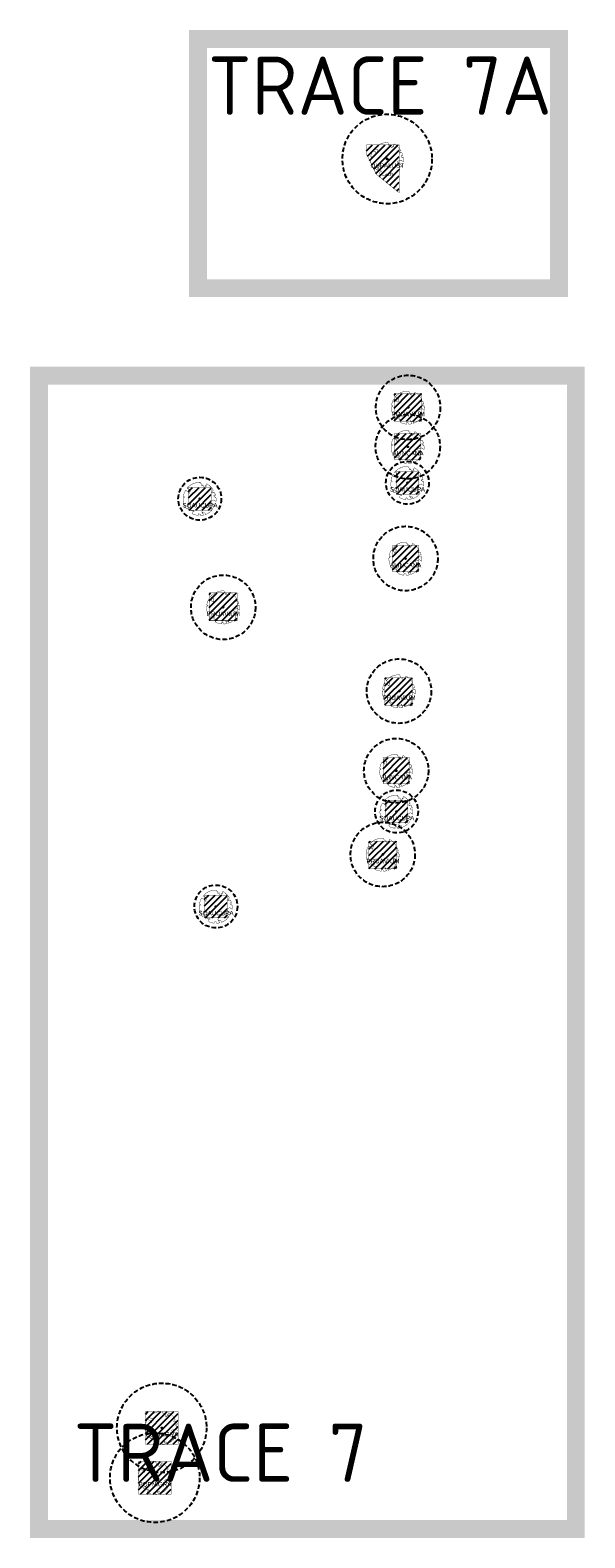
# Model space of a CAD drawing. Header units: metres. Extents: x 125971 to 135882, y 397879 to 402194.
# Tile 5 of 13: x 126306 to 126461, y 400078 to 400499. Entities that reach past the tile are written whole.
import ezdxf
from ezdxf.enums import TextEntityAlignment as Align

# ---------------------------------------------------------------- set-up
doc = ezdxf.new("R2010")
doc.units = ezdxf.units.M
doc.linetypes.add('DASHED', pattern=[0.75, 0.5, -0.25])
doc.linetypes.add('HIDDEN', pattern=[0.375, 0.25, -0.125])
for name, color, linetype in [('01-XX-XX-VIEWPORTS', 10, 'DASHED'), ('03_INR_BOMEN_GROOT', 74, 'Continuous'), ('03_INR_BOMEN_GROOT @ 1', 74, 'Continuous'), ('03_INR_BOMEN_GROOT_TEKST', 7, 'Continuous'), ('N-GV-GR-BOOMSPIELGEL-ALINCANA', 83, 'Continuous'), ('N-GV-GR-BOOMSPIELGEL-POPNIGRA', 83, 'Continuous'), ('N-GV-GR-BOOMSPIELGEL-PRUAVIUM', 83, 'Continuous'), ('N-GV-GR-BOOMSPIELGEL-QUPALUST', 83, 'Continuous'), ('N-GV-GR-BOOMSPIELGEL-SOAUCUPA', 83, 'Continuous'), ('N-GV-GR-GROEIPLAATS BOMEN', 32, 'Continuous'), ('N-GV-GR-GROEIPLAATS BOMEN-A', 32, 'Continuous')]:
    doc.layers.add(name, color=color, linetype=linetype)
doc.styles.add('M_1_1000_PS_2.5MM', font='arial.ttf', dxfattribs={"height": 2.5})
doc.styles.add('NLCS-ISO-M200-T25', font='NLCS-ISO.ttf', dxfattribs={"height": 0.5})

# ---------------------------------------------------------------- blocks, each defined once
blk = doc.blocks.new('INR_BOMEN_GROOT')
at = {"layer": '03_INR_BOMEN_GROOT', "const_width": 0.2}
blk.add_lwpolyline([(-0.79, -8.62), (-0.81, -8.64), (-0.82, -8.65), (-0.84, -8.67), (-0.85, -8.68), (-0.86, -8.69), (-0.88, -8.71), (-0.89, -8.72), (-0.9, -8.74), (-0.92, -8.76), (-0.93, -8.78), (-0.94, -8.81), (-0.94, -8.84), (-0.95, -8.88), (-0.94, -8.93), (-0.93, -8.99), (-0.87, -9.21, -0.52938), (-0.97, -9.32, -0.087139), (-4.06, -8.46, -0.372341), (-4.18, -8.18), (-4.3, -7.53), (-3.99, -7.22), (-3.64, -7.29), (-3.23, -6.98), (-3.39, -6.59), (-3.82, -6.45), (-4.96, -6.71), (-5.24, -6.56), (-5.21, -6.31), (-4.95, -6.15), (-4.71, -5.38), (-5.02, -4.88), (-5.79, -6.12, -0.504641), (-6.23, -5.74, 0.331948), (-6.48, -5.34, 0.282008), (-7.3, -5.49), (-7.24, -5.46, -0.512156), (-7.61, -5.46, -0.16076), (-9.32, 0.1), (-9.1, 0.31), (-9.1, 0.54), (-8.89, 0.58), (-8.92, 0.8), (-8.59, 0.7), (-8.49, 0.95), (-8.89, 1.22), (-9.02, 1.32), (-9.24, 1.1, -0.106371), (-7.94, 4.77), (-6.78, 4.02), (-6.56, 4.17), (-6.42, 3.56), (-6.01, 3.06), (-5.53, 3.06), (-5.54, 3.64), (-5.18, 4.9), (-5.23, 5.14), (-5.5, 5.17), (-7.19, 5.82, -0.236298), (0.41, 9.17, 0.159625), (0.63, 8.72, 0.350802), (0.58, 8.28, -0.504641), (1.1, 8.03), (0.97, 7.63), (1.18, 7.25), (1.47, 7.27), (1.51, 7.58), (1.72, 7.7), (1.98, 7.51), (2.19, 6.35), (2.36, 6.19), (2.78, 6.2), (2.9, 6.7), (3.07, 6.76), (3.24, 7.17), (3.66, 6.94, 0.733583), (3.51, 7.26, -0.861625), (3.42, 7.55, 0.279978), (3.74, 8.03), (3.72, 8.05, -0.827056), (4.04, 8.38, -0.116774), (7.59, 4.67), (7.52, 4.66), (7.47, 4.65), (7.42, 4.63), (7.39, 4.61), (7.36, 4.59), (7.34, 4.57), (7.32, 4.55), (6.89, 3.99), (6.88, 3.97), (6.87, 3.96), (6.87, 3.94), (6.86, 3.92), (6.85, 3.9), (6.85, 3.88), (6.84, 3.86), (6.83, 3.84), (6.82, 3.81), (6.81, 3.79), (6.79, 3.76), (6.78, 3.73), (6.76, 3.7), (6.75, 3.67), (6.73, 3.64), (6.72, 3.61), (6.71, 3.58), (6.71, 3.55), (6.7, 3.53), (6.7, 3.5), (6.7, 3.48), (6.71, 3.46), (6.71, 3.45), (6.72, 3.43), (6.73, 3.42), (6.75, 3.42), (6.76, 3.41), (6.78, 3.41), (6.8, 3.41), (6.82, 3.41), (6.84, 3.41), (6.86, 3.4), (6.88, 3.39), (6.91, 3.38), (6.93, 3.37), (6.95, 3.36), (6.97, 3.34), (7, 3.32), (7.02, 3.3), (7.05, 3.28), (7.07, 3.26), (7.1, 3.24), (7.12, 3.22), (7.14, 3.2), (7.59, 3.71), (7.61, 3.68), (7.63, 3.66), (7.65, 3.63), (7.67, 3.6), (7.69, 3.57), (7.72, 3.54), (7.76, 3.53), (7.82, 3.52), (7.9, 3.53), (8.01, 3.55), (8.15, 3.6, -0.040997), (8.76, 1.88), (8.44, 1.93), (8.16, 2.11), (8.01, 1.98), (7.83, 1.7), (8, 1.43), (7.91, 1.04), (8.27, 1.01), (8.51, 0.77), (8.95, 1.06, -0.05814), (9.12, -1.52), (8.87, -1.47), (7.86, -0.67), (7.42, -0.82), (5.72, -1.27), (5.58, -1.83), (6.23, -2.09), (6.33, -2.31), (7.54, -2.9), (7.56, -3.23), (7.97, -3.58), (8.13, -3.91), (7.86, -4.35), (7.24, -4.45), (6.67, -4.81), (6.67, -5.19), (7.02, -5.61), (6.93, -5.78), (7.06, -6.05, -0.13428), (3.04, -8.84, -0.541727), (2.92, -8.75), (2.94, -8.48), (2.94, -8.35), (2.92, -8.24), (2.89, -8.17), (2.85, -8.11), (2.81, -8.07), (2.76, -8.03), (2.72, -8), (2.68, -7.97), (2.64, -7.94), (2.61, -7.91), (2.58, -7.88), (2.55, -7.85), (2.52, -7.83), (2.49, -7.82), (2.46, -7.81), (2.43, -7.81), (2.4, -7.82), (2.36, -7.84), (2.33, -7.85), (2.29, -7.87), (2.25, -7.89), (2.21, -7.91), (2.17, -7.93), (2.14, -7.94), (2.1, -7.95), (2.06, -7.96), (2.02, -7.96), (1.98, -7.97), (1.95, -7.97), (1.92, -7.98), (1.88, -8), (1.86, -8.01), (1.83, -8.04), (1.8, -8.06), (1.78, -8.09), (1.76, -7.91), (1.72, -7.86), (1.52, -7.53), (1.12, -7.31), (1.69, -8.24), (1.68, -8.27), (1.68, -8.3), (1.67, -8.33), (1.67, -8.35), (1.68, -8.38), (1.69, -8.41), (1.71, -8.44), (1.74, -8.47), (1.78, -8.5), (1.82, -8.53), (1.87, -8.58), (1.92, -8.63), (1.98, -8.69), (2.04, -8.77), (2.19, -8.96, -0.543104), (2.14, -9.11, -0.046766), (0.43, -9.36, -0.385168), (0.33, -9.28), (0.28, -8.93), (0.25, -8.82), (0.22, -8.74), (0.19, -8.69), (0.16, -8.66), (0.12, -8.65), (0.09, -8.64), (0.05, -8.64), (0.02, -8.64), (-0.02, -8.63), (-0.05, -8.62), (-0.08, -8.61), (-0.11, -8.6), (-0.14, -8.59), (-0.17, -8.58), (-0.2, -8.56), (-0.23, -8.55), (-0.25, -8.54), (-0.28, -8.52), (-0.31, -8.51), (-0.33, -8.5), (-0.35, -8.48), (-0.37, -8.47), (-0.39, -8.45), (-0.4, -8.43), (-0.41, -8.42), (-0.42, -8.4), (-0.43, -8.38), (-0.44, -8.37), (-0.45, -8.36), (-0.46, -8.35), (-0.48, -8.34), (-0.49, -8.34), (-0.51, -8.34), (-0.53, -8.34), (-0.55, -8.35), (-0.57, -8.36), (-0.59, -8.38), (-0.61, -8.4), (-0.64, -8.42), (-0.66, -8.44), (-0.68, -8.47), (-0.7, -8.49), (-0.72, -8.52), (-0.74, -8.55), (-0.76, -8.57), (-0.77, -8.6)], format="xyb", close=True, dxfattribs=at)
at = {"layer": '03_INR_BOMEN_GROOT', "color": 7}
blk.add_circle((0, 0), 0.274, dxfattribs=at)
at = {"layer": '03_INR_BOMEN_GROOT_TEKST', "style": 'M_1_1000_PS_2.5MM'}
blk.add_attdef('ES', text='', height=2.5, dxfattribs=at).set_placement((0.09, -4.92), align=Align.CENTER)

msp = doc.modelspace()

# ---------------------------------------------------------------- hatches: boundary and pattern name
at = {"layer": 'N-GV-GR-GROEIPLAATS BOMEN-A', "linetype": 'HIDDEN', "ltscale": 2000}
h = msp.add_hatch(dxfattribs=at)
h.set_pattern_fill('ANSI31', color=256, scale=0.4)
h.set_pattern_definition([(45, (-361.0494, 2461.4162), (-0.898025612, 0.898025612), [])])
h.paths.add_polyline_path([(126399.96, 400464.69), (126402.7, 400459.09), (126409.09, 400453.92), (126409.11, 400467.3), (126399.98, 400467.3)])
h = msp.add_hatch(dxfattribs=at)
h.set_pattern_fill('ANSI31', color=256, scale=0.4)
h.set_pattern_definition([(45, (-354.5329, 2411.6561), (-0.898025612, 0.898025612), [])])
h.paths.add_polyline_path([(126407.69, 400390.06), (126415.44, 400390.06), (126415.44, 400397.81), (126407.69, 400397.81)])
h = msp.add_hatch(dxfattribs=at)
h.set_pattern_fill('ANSI31', color=256, scale=0.4)
h.set_pattern_definition([(45, (-352.2948, 2423.2004), (-0.898025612, 0.898025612), [])])
h.paths.add_polyline_path([(126407.8, 400379.29), (126415.15, 400379.29), (126415.15, 400386.64), (126407.8, 400386.64)])
h = msp.add_hatch(dxfattribs=at)
h.set_pattern_fill('ANSI31', color=256, scale=0.4)
h.set_pattern_definition([(45, (-353.9193, 2595.8193), (-0.898025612, 0.898025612), [])])
h.paths.add_polyline_path([(126408.21, 400369.71), (126414.54, 400369.71), (126414.54, 400376.04), (126408.21, 400376.04)])
h = msp.add_hatch(dxfattribs=at)
h.set_pattern_fill('ANSI31', color=256, scale=0.4)
h.set_pattern_definition([(45, (-411.8877, 2591.3615), (-0.898025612, 0.898025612), [])])
h.paths.add_polyline_path([(126350.24, 400365.26), (126356.57, 400365.26), (126356.57, 400371.59), (126350.24, 400371.59)])
h = msp.add_hatch(dxfattribs=at)
h.set_pattern_fill('ANSI31', color=256, scale=0.4)
h.set_pattern_definition([(45, (-352.9153, 2391.947), (-0.898025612, 0.898025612), [])])
h.paths.add_polyline_path([(126407.18, 400348.04), (126414.53, 400348.04), (126414.53, 400355.39), (126407.18, 400355.39)])
h = msp.add_hatch(dxfattribs=at)
h.set_pattern_fill('ANSI31', color=256, scale=0.4)
h.set_pattern_definition([(45, (-406.1755, 2355.9422), (-0.898025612, 0.898025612), [])])
h.paths.add_polyline_path([(126356.04, 400334.35), (126363.79, 400334.35), (126363.79, 400342.1), (126356.04, 400342.1)])
h = msp.add_hatch(dxfattribs=at)
h.set_pattern_fill('ANSI31', color=256, scale=0.4)
h.set_pattern_definition([(45, (-357.1385, 2332.2648), (-0.898025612, 0.898025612), [])])
h.paths.add_polyline_path([(126405.08, 400310.67), (126412.83, 400310.67), (126412.83, 400318.42), (126405.08, 400318.42)])
h = msp.add_hatch(dxfattribs=at)
h.set_pattern_fill('ANSI31', color=256, scale=0.4)
h.set_pattern_definition([(45, (-355.5263, 2332.6704), (-0.898025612, 0.898025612), [])])
h.paths.add_polyline_path([(126404.57, 400288.76), (126411.92, 400288.76), (126411.92, 400296.11), (126404.57, 400296.11)])
h = msp.add_hatch(dxfattribs=at)
h.set_pattern_fill('ANSI31', color=256, scale=0.4)
h.set_pattern_definition([(45, (-356.9318, 2503.9575), (-0.898025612, 0.898025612), [])])
h.paths.add_polyline_path([(126405.2, 400277.85), (126411.53, 400277.85), (126411.53, 400284.18), (126405.2, 400284.18)])
h = msp.add_hatch(dxfattribs=at)
h.set_pattern_fill('ANSI31', color=256, scale=0.4)
h.set_pattern_definition([(45, (-361.58, 2286.6016), (-0.898025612, 0.898025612), [])])
h.paths.add_polyline_path([(126400.64, 400265.01), (126408.39, 400265.01), (126408.39, 400272.76), (126400.64, 400272.76)])
h = msp.add_hatch(dxfattribs=at)
h.set_pattern_fill('ANSI31', color=256, scale=0.4)
h.set_pattern_definition([(45, (-407.4018, 2477.4202), (-0.898025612, 0.898025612), [])])
h.paths.add_polyline_path([(126354.73, 400251.31), (126361.06, 400251.31), (126361.06, 400257.64), (126354.73, 400257.64)])
h = msp.add_hatch(dxfattribs=at)
h.set_pattern_fill('ANSI31', color=256, scale=0.4)
h.set_pattern_definition([(45, (-422.8231, 2108.3629), (-0.898025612, 0.898025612), [])])
h.paths.add_polyline_path([(126338.19, 400104.23), (126347.32, 400104.23), (126347.32, 400113.36), (126338.19, 400113.36)])
h = msp.add_hatch(dxfattribs=at)
h.set_pattern_fill('ANSI31', color=256, scale=0.4)
h.set_pattern_definition([(45, (-424.7538, 2094.4357), (-0.898025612, 0.898025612), [])])
h.paths.add_polyline_path([(126336.26, 400090.3), (126345.39, 400090.3), (126345.39, 400099.43), (126336.26, 400099.43)])

# ---------------------------------------------------------------- linework, layer by layer
at = {"layer": '01-XX-XX-VIEWPORTS', "ltscale": 100, "const_width": 5}
for points in [[(126453.69, 400427.27), (126352.87, 400427.27), (126352.87, 400496.86), (126453.69, 400496.86)], [(126308.52, 400402.83), (126458.42, 400402.83), (126458.42, 400080.56), (126308.52, 400080.56)]]:
    msp.add_lwpolyline(points, close=True, dxfattribs=at)
at = {"layer": 'N-GV-GR-BOOMSPIELGEL-ALINCANA', "linetype": 'HIDDEN', "ltscale": 5}
for centre in [(126411.48, 400382.97), (126410.86, 400351.72), (126408.25, 400292.44)]:
    msp.add_circle(centre, 9, dxfattribs=at)
at = {"layer": 'N-GV-GR-BOOMSPIELGEL-POPNIGRA', "linetype": 'HIDDEN', "ltscale": 5}
for centre in [(126342.76, 400108.8), (126340.83, 400094.87)]:
    msp.add_circle(centre, 12.5, dxfattribs=at)
at = {"layer": 'N-GV-GR-BOOMSPIELGEL-PRUAVIUM', "linetype": 'HIDDEN', "ltscale": 5}
for centre in [(126411.56, 400393.93), (126359.94, 400338.09), (126409.03, 400314.66), (126404.49, 400269.02)]:
    msp.add_circle(centre, 9, dxfattribs=at)
at = {"layer": 'N-GV-GR-BOOMSPIELGEL-QUPALUST', "linetype": 'HIDDEN', "ltscale": 5}
msp.add_circle((126405.73, 400463.36), 12.5, dxfattribs=at)
at = {"layer": 'N-GV-GR-BOOMSPIELGEL-SOAUCUPA', "linetype": 'HIDDEN', "ltscale": 5}
for centre in [(126411.37, 400372.88), (126353.4, 400368.42), (126408.36, 400281.02), (126357.89, 400254.48)]:
    msp.add_circle(centre, 6, dxfattribs=at)
at = {"layer": 'N-GV-GR-GROEIPLAATS BOMEN', "linetype": 'HIDDEN', "ltscale": 2000, "const_width": 0.1}
for points in [[(126399.96, 400464.69), (126402.7, 400459.09), (126409.09, 400453.92), (126409.11, 400467.3), (126399.98, 400467.3)], [(126407.69, 400390.06), (126415.44, 400390.06), (126415.44, 400397.81), (126407.69, 400397.81)], [(126407.8, 400379.29), (126415.15, 400379.29), (126415.15, 400386.64), (126407.8, 400386.64)], [(126408.21, 400369.71), (126414.54, 400369.71), (126414.54, 400376.04), (126408.21, 400376.04)], [(126350.24, 400365.26), (126356.57, 400365.26), (126356.57, 400371.59), (126350.24, 400371.59)], [(126407.18, 400348.04), (126414.53, 400348.04), (126414.53, 400355.39), (126407.18, 400355.39)], [(126356.04, 400334.35), (126363.79, 400334.35), (126363.79, 400342.1), (126356.04, 400342.1)], [(126405.08, 400310.67), (126412.83, 400310.67), (126412.83, 400318.42), (126405.08, 400318.42)], [(126404.57, 400288.76), (126411.92, 400288.76), (126411.92, 400296.11), (126404.57, 400296.11)], [(126405.2, 400277.85), (126411.53, 400277.85), (126411.53, 400284.18), (126405.2, 400284.18)], [(126400.64, 400265.01), (126408.39, 400265.01), (126408.39, 400272.76), (126400.64, 400272.76)], [(126354.73, 400251.31), (126361.06, 400251.31), (126361.06, 400257.64), (126354.73, 400257.64)], [(126338.19, 400104.23), (126347.32, 400104.23), (126347.32, 400113.36), (126338.19, 400113.36)], [(126336.26, 400090.3), (126345.39, 400090.3), (126345.39, 400099.43), (126336.26, 400099.43)]]:
    msp.add_lwpolyline(points, close=True, dxfattribs=at)

# ---------------------------------------------------------------- block references
at = {"layer": '03_INR_BOMEN_GROOT @ 1', "xscale": 0.5, "yscale": 0.5, "zscale": 0.5}
for p, values in [((126405.73, 400463.36), {'ES': 'QUPALUST'}), ((126411.56, 400393.93), {'ES': 'PRUAVIUM'}), ((126411.48, 400382.97), {'ES': 'ALINCANA'}), ((126411.37, 400372.88), {'ES': 'SOAUCUPA'}), ((126353.4, 400368.42), {'ES': 'SOAUCUPA'}), ((126410.86, 400351.72), {'ES': 'ALINCANA'}), ((126359.94, 400338.09), {'ES': 'PRUAVIUM'}), ((126409.03, 400314.66), {'ES': 'PRUAVIUM'}), ((126408.25, 400292.44), {'ES': 'ALINCANA'}), ((126408.36, 400281.02), {'ES': 'SOAUCUPA'}), ((126404.49, 400269.02), {'ES': 'PRUAVIUM'}), ((126357.89, 400254.48), {'ES': 'SOAUCUPA'}), ((126342.76, 400108.8), {'ES': 'POPNIGRA'}), ((126340.83, 400094.87), {'ES': 'POPNIGRA'})]:
    msp.add_blockref('INR_BOMEN_GROOT', p, dxfattribs=at).add_auto_attribs(values)

# ---------------------------------------------------------------- texts
at = {"layer": '01-XX-XX-VIEWPORTS', "char_height": 16.283, "attachment_point": 1, "style": 'NLCS-ISO-M200-T25'}
for s, insert in [('TRACE 7A', (126355.64, 400492.01)), ('TRACE 7', (126318.15, 400109.99))]:
    msp.add_mtext_dynamic_manual_height_columns(s, width=108.2309, gutter_width=81.41, heights=[0], dxfattribs=dict(at, insert=insert))

doc.saveas('drawing.dxf')
